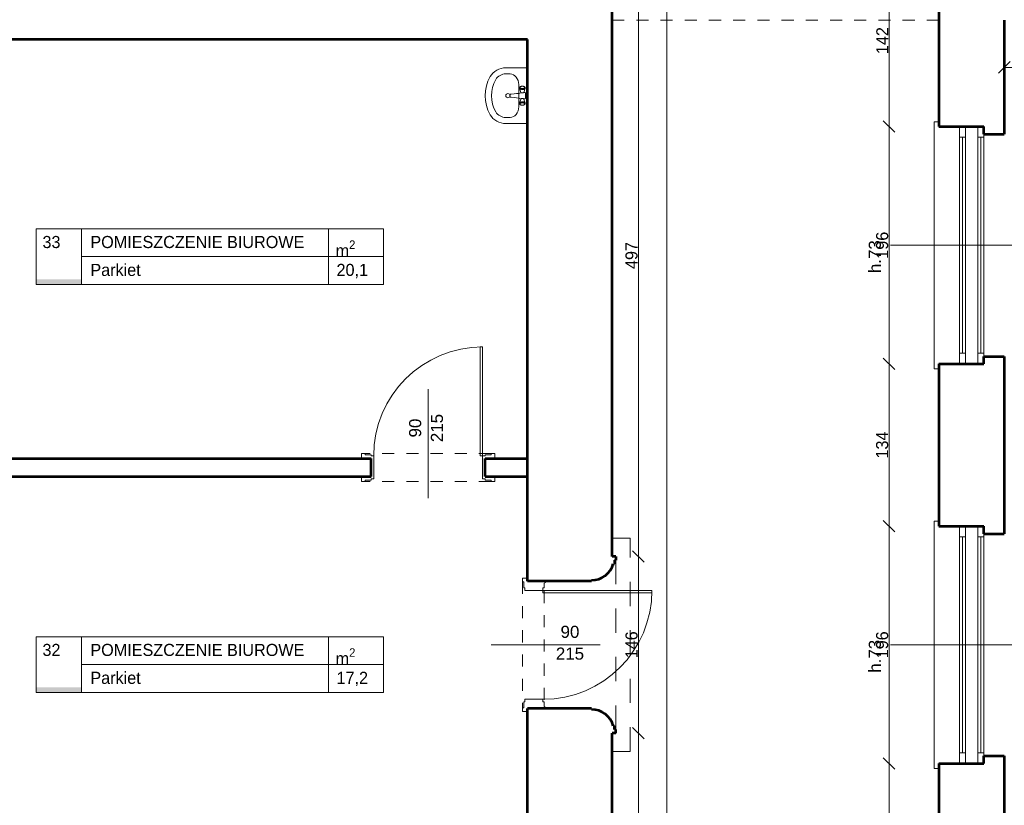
# Model space of a CAD drawing. Header units: inches. Extents: x -21887 to 84279, y -131485 to 67836.
# Tile 171 of 256: x -3914 to 4221, y 26406 to 32893. Entities that reach past the tile are written whole.
import ezdxf

# ---------------------------------------------------------------- set-up
doc = ezdxf.new("R2010")
doc.units = ezdxf.units.IN
doc.header["$MEASUREMENT"] = 0
doc.linetypes.add('Dashed', pattern=[400, 200, -200])
doc.linetypes.add('Dashed copy', pattern=[200, 100, -100])
doc.layers.get('0').update_dxf_attribs({"lineweight": 13})
doc.layers.get('Defpoints').update_dxf_attribs({"lineweight": 13})
for name, color, linetype, lineweight in [('AI_MURY', 7, 'Continuous', 53), ('Dimensioning', 7, 'Continuous', 13), ('DRZWI', 7, 'Continuous', 13), ('dzialowki', 7, 'Continuous', 53), ('Furniture & Equipment', 7, 'Continuous', 13), ('OPISY TABELKI', 7, 'Continuous', 13), ('PODCIAGI', 7, 'Continuous', 13)]:
    doc.layers.add(name, color=color, linetype=linetype, lineweight=lineweight)
doc.styles.add('GENERATED_STYLE_7', font='txt')
doc.styles.add('GENERATED_STYLE_8', font='txt')
doc.styles.add('GENERATED_STYLE_9', font='txt')
doc.styles.add('Style-Courier New', font='txt')
doc.dimstyles.new('Dimstyle_4', dxfattribs={"dimtxt": 100, "dimasz": 95, "dimexe": 0, "dimexo": 0, "dimgap": 0.09, "dimtad": 1, "dimdec": 0, "dimlfac": 0.1, "dimzin": 0, "dimdsep": 46, "dimlunit": 5, "dimtxsty": 'GENERATED_STYLE_7', "dimblk": 'ARROWHEAD_6', "dimcen": 0.09, "dimclrd": 161, "dimclre": 161, "dimclrt": 7, "dimadec": 0, "dimazin": 0, "dimtfac": 1, "dimtdec": 0, "dimtmove": 0, "dimatfit": 3, "dimfxl": 0, "dimtolj": 1, "dimtzin": 0, "dimarcsym": 0})
doc.dimstyles.new('Dimstyle_5', dxfattribs={"dimtxt": 100, "dimasz": 95, "dimexe": 0.18, "dimexo": 0, "dimgap": 0.09, "dimtad": 1, "dimtih": 1, "dimtoh": 1, "dimdec": 0, "dimlfac": 0.1, "dimzin": 0, "dimdsep": 46, "dimlunit": 5, "dimtxsty": 'GENERATED_STYLE_7', "dimblk": 'ARROWHEAD_6', "dimcen": 0.09, "dimclrd": 161, "dimclre": 161, "dimclrt": 7, "dimadec": 0, "dimazin": 0, "dimtfac": 1, "dimtdec": 0, "dimtmove": 0, "dimatfit": 3, "dimfxl": 0, "dimtolj": 1, "dimtzin": 0, "dimarcsym": 0})

# ---------------------------------------------------------------- blocks, each defined once
blk = doc.blocks.new('Basin 01_59')
at = {"layer": 'Furniture & Equipment', "color": 9, "linetype": 'Continuous'}
for p, q in [((0, 350), (0, 171.8)), ((460, 350), (0, 350)), ((156.5, 325.5), (155.1, 323.5)), ((156.5, 325.5), (155.1, 323.5)), ((158.1, 327), (156.5, 325.5)), ((158.1, 327), (156.5, 325.5)), ((162.6, 330.7), (158.1, 327)), ((162.6, 330.7), (158.1, 327)), ((159.8, 327.9), (158.1, 327)), ((159.8, 327.9), (158.1, 327)), ((161.5, 328.2), (159.8, 327.9)), ((161.5, 328.2), (159.8, 327.9)), ((163.2, 327.9), (161.5, 328.2)), ((163.2, 327.9), (161.5, 328.2)), ((164.6, 331.8), (162.6, 330.7)), ((164.6, 331.8), (162.6, 330.7)), ((164.9, 327), (163.2, 327.9)), ((164.9, 327), (163.2, 327.9)), ((166.7, 332.2), (164.6, 331.8)), ((166.7, 332.2), (164.6, 331.8)), ((166.5, 325.5), (164.9, 327)), ((166.5, 325.5), (164.9, 327)), ((167.9, 323.5), (166.5, 325.5)), ((167.9, 323.5), (166.5, 325.5)), ((168.8, 331.8), (166.7, 332.2)), ((168.8, 331.8), (166.7, 332.2)), ((170.8, 330.7), (168.8, 331.8)), ((202.4, 320), (168.8, 331.8)), ((170.8, 330.7), (168.8, 331.8)), ((202.4, 320), (168.8, 331.8)), ((172.7, 329), (170.8, 330.7)), ((172.7, 329), (170.8, 330.7)), ((174.4, 326.6), (172.7, 329)), ((174.4, 326.6), (172.7, 329)), ((175.9, 323.6), (174.4, 326.6)), ((175.9, 323.6), (174.4, 326.6)), ((205.2, 331.2), (205, 330.7)), ((205.2, 331.2), (205, 330.7)), ((205, 330.7), (205, 330.2)), ((205, 330.7), (205, 330.2)), ((205, 330.2), (205, 318.2)), ((205, 330.2), (205, 318.2)), ((205.4, 331.7), (205.2, 331.2)), ((205.4, 331.7), (205.2, 331.2)), ((205.7, 332.1), (205.4, 331.7)), ((205.7, 332.1), (205.4, 331.7)), ((206.1, 332.5), (205.7, 332.1)), ((206.1, 332.5), (205.7, 332.1)), ((206.5, 332.8), (206.1, 332.5)), ((206.5, 332.8), (206.1, 332.5)), ((207, 333), (206.5, 332.8)), ((207, 333), (206.5, 332.8)), ((207.5, 333.2), (207, 333)), ((207.5, 333.2), (207, 333)), ((208, 333.2), (207.5, 333.2)), ((208, 333.2), (207.5, 333.2)), ((252, 333.2), (208, 333.2)), ((252, 333.2), (208, 333.2)), ((252.5, 333.2), (252, 333.2)), ((252.5, 333.2), (252, 333.2)), ((253, 333), (252.5, 333.2)), ((253, 333), (252.5, 333.2)), ((253.5, 332.8), (253, 333)), ((253.5, 332.8), (253, 333)), ((253.9, 332.5), (253.5, 332.8)), ((253.9, 332.5), (253.5, 332.8)), ((254.3, 332.1), (253.9, 332.5)), ((254.3, 332.1), (253.9, 332.5)), ((254.6, 331.7), (254.3, 332.1)), ((254.6, 331.7), (254.3, 332.1)), ((254.8, 331.2), (254.6, 331.7)), ((254.8, 331.2), (254.6, 331.7)), ((255, 330.7), (254.8, 331.2)), ((255, 330.7), (254.8, 331.2)), ((255, 330.2), (255, 330.7)), ((255, 330.2), (255, 330.7)), ((255, 318.2), (255, 330.2)), ((255, 318.2), (255, 330.2)), ((257.6, 320), (291.2, 331.8)), ((257.6, 320), (291.2, 331.8)), ((285.6, 326.6), (284.1, 323.6)), ((285.6, 326.6), (284.1, 323.6)), ((287.3, 329), (285.6, 326.6)), ((287.3, 329), (285.6, 326.6)), ((289.2, 330.7), (287.3, 329)), ((289.2, 330.7), (287.3, 329)), ((291.2, 331.8), (289.2, 330.7)), ((291.2, 331.8), (289.2, 330.7)), ((293.3, 332.2), (291.2, 331.8)), ((293.3, 332.2), (291.2, 331.8)), ((293.5, 325.5), (292.1, 323.5)), ((293.5, 325.5), (292.1, 323.5)), ((295.4, 331.8), (293.3, 332.2)), ((295.4, 331.8), (293.3, 332.2)), ((295.1, 327), (293.5, 325.5)), ((295.1, 327), (293.5, 325.5)), ((296.8, 327.9), (295.1, 327)), ((296.8, 327.9), (295.1, 327)), ((297.4, 330.7), (295.4, 331.8)), ((297.4, 330.7), (295.4, 331.8)), ((298.5, 328.2), (296.8, 327.9)), ((298.5, 328.2), (296.8, 327.9)), ((297.4, 330.7), (301.9, 327)), ((297.4, 330.7), (301.9, 327)), ((300.2, 327.9), (298.5, 328.2)), ((300.2, 327.9), (298.5, 328.2)), ((301.9, 327), (300.2, 327.9)), ((301.9, 327), (300.2, 327.9)), ((303.5, 325.5), (301.9, 327)), ((303.5, 325.5), (301.9, 327)), ((304.9, 323.5), (303.5, 325.5)), ((304.9, 323.5), (303.5, 325.5)), ((460, 350), (460, 171.8)), ((138.9, 278.2), (138.9, 278.2)), ((321.1, 278.2), (138.9, 278.2)), ((151.7, 311.7), (151.5, 308.2)), ((151.7, 311.7), (151.5, 308.2)), ((151.5, 308.2), (151.7, 304.7)), ((151.5, 308.2), (151.7, 304.7)), ((152.1, 315), (151.7, 311.7)), ((152.1, 315), (151.7, 311.7)), ((151.7, 304.7), (152.1, 301.4)), ((151.7, 304.7), (152.1, 301.4)), ((152.8, 318.2), (152.1, 315)), ((152.8, 318.2), (152.1, 315)), ((152.1, 301.4), (152.8, 298.2)), ((152.1, 301.4), (152.8, 298.2)), ((153.8, 321.1), (152.8, 318.2)), ((153.8, 321.1), (152.8, 318.2)), ((152.8, 298.2), (153.8, 295.3)), ((152.8, 298.2), (153.8, 295.3)), ((155.1, 323.5), (153.8, 321.1)), ((155.1, 323.5), (153.8, 321.1)), ((153.8, 295.3), (155.1, 292.9)), ((153.8, 295.3), (155.1, 292.9)), ((155.1, 292.9), (156.5, 290.9)), ((155.1, 292.9), (156.5, 290.9)), ((156.5, 290.9), (158.1, 289.4)), ((156.5, 290.9), (158.1, 289.4)), ((158.1, 289.4), (159.8, 288.5)), ((162.6, 285.6), (158.1, 289.4)), ((158.1, 289.4), (159.8, 288.5)), ((162.6, 285.6), (158.1, 289.4)), ((159.8, 288.5), (161.5, 288.2)), ((159.8, 288.5), (161.5, 288.2)), ((161.5, 288.2), (163.2, 288.5)), ((161.5, 288.2), (163.2, 288.5)), ((162.6, 285.6), (164.6, 284.6)), ((162.6, 285.6), (164.6, 284.6)), ((163.2, 288.5), (164.9, 289.4)), ((163.2, 288.5), (164.9, 289.4)), ((164.6, 284.6), (166.7, 284.2)), ((164.6, 284.6), (166.7, 284.2)), ((164.9, 289.4), (166.5, 290.9)), ((164.9, 289.4), (166.5, 290.9)), ((166.5, 290.9), (167.9, 292.9)), ((166.5, 290.9), (167.9, 292.9)), ((166.7, 284.2), (168.8, 284.6)), ((166.7, 284.2), (168.8, 284.6)), ((169.2, 321.1), (167.9, 323.5)), ((169.2, 321.1), (167.9, 323.5)), ((167.9, 292.9), (169.2, 295.3)), ((167.9, 292.9), (169.2, 295.3)), ((202.4, 296.4), (168.8, 284.6)), ((202.4, 296.4), (168.8, 284.6)), ((168.8, 284.6), (170.8, 285.6)), ((168.8, 284.6), (170.8, 285.6)), ((170.2, 318.2), (169.2, 321.1)), ((170.2, 318.2), (169.2, 321.1)), ((169.2, 295.3), (170.2, 298.2)), ((169.2, 295.3), (170.2, 298.2)), ((170.9, 315), (170.2, 318.2)), ((170.9, 315), (170.2, 318.2)), ((170.2, 298.2), (170.9, 301.4)), ((170.2, 298.2), (170.9, 301.4)), ((170.8, 285.6), (172.7, 287.4)), ((170.8, 285.6), (172.7, 287.4)), ((171.4, 311.7), (170.9, 315)), ((171.4, 311.7), (170.9, 315)), ((170.9, 301.4), (171.4, 304.7)), ((170.9, 301.4), (171.4, 304.7)), ((171.5, 308.2), (171.4, 311.7)), ((171.5, 308.2), (171.4, 311.7)), ((171.4, 304.7), (171.5, 308.2)), ((171.4, 304.7), (171.5, 308.2)), ((172.7, 287.4), (174.4, 289.8)), ((172.7, 287.4), (174.4, 289.8)), ((174.4, 289.8), (175.9, 292.8)), ((174.4, 289.8), (175.9, 292.8)), ((177.1, 320.2), (175.9, 323.6)), ((177.1, 320.2), (175.9, 323.6)), ((175.9, 292.8), (177.1, 296.2)), ((175.9, 292.8), (177.1, 296.2)), ((178, 316.4), (177.1, 320.2)), ((178, 316.4), (177.1, 320.2)), ((177.1, 296.2), (178, 300)), ((177.1, 296.2), (178, 300)), ((178.5, 312.4), (178, 316.4)), ((178.5, 312.4), (178, 316.4)), ((178, 300), (178.5, 304)), ((178, 300), (178.5, 304)), ((178.7, 308.2), (178.5, 312.4)), ((178.7, 308.2), (178.5, 312.4)), ((178.5, 304), (178.7, 308.2)), ((178.5, 304), (178.7, 308.2)), ((203.4, 319.5), (202.4, 320)), ((203.4, 319.5), (202.4, 320)), ((202.4, 296.4), (203.4, 296.9)), ((202.4, 296.4), (203.4, 296.9)), ((204.3, 318.6), (203.4, 319.5)), ((204.3, 318.6), (203.4, 319.5)), ((203.4, 296.9), (204.3, 297.8)), ((203.4, 296.9), (204.3, 297.8)), ((205.2, 317.4), (204.3, 318.6)), ((205.2, 317.4), (204.3, 318.6)), ((204.3, 297.8), (205.2, 299)), ((204.3, 297.8), (205.2, 299)), ((206.7, 318.2), (204.6, 318.2)), ((206.7, 318.2), (204.6, 318.2)), ((207.1, 298.2), (204.6, 298.2)), ((207.1, 298.2), (204.6, 298.2)), ((205, 298.2), (205, 296.2)), ((205, 298.2), (205, 296.2)), ((205, 296.2), (205, 295.7)), ((205, 296.2), (205, 295.7)), ((205, 295.7), (205.2, 295.2)), ((205, 295.7), (205.2, 295.2)), ((205.9, 315.9), (205.2, 317.4)), ((205.9, 315.9), (205.2, 317.4)), ((205.2, 299), (205.9, 300.5)), ((205.2, 299), (205.9, 300.5)), ((205.2, 295.2), (208.1, 288.3)), ((205.2, 295.2), (208.1, 288.3)), ((206.5, 314.2), (205.9, 315.9)), ((206.5, 314.2), (205.9, 315.9)), ((205.9, 300.5), (206.5, 302.2)), ((205.9, 300.5), (206.5, 302.2)), ((207, 312.3), (206.5, 314.2)), ((207, 312.3), (206.5, 314.2)), ((206.5, 302.2), (207, 304.1)), ((206.5, 302.2), (207, 304.1)), ((207.2, 310.3), (207, 312.3)), ((207.2, 310.3), (207, 312.3)), ((207, 304.1), (207.2, 306.1)), ((207, 304.1), (207.2, 306.1)), ((207.3, 308.2), (207.2, 310.3)), ((207.3, 308.2), (207.2, 310.3)), ((207.2, 306.1), (207.3, 308.2)), ((207.2, 306.1), (207.3, 308.2)), ((208, 288.6), (210.7, 276.6)), ((208, 288.6), (210.7, 276.6)), ((210.7, 276.6), (213, 260.3)), ((210.7, 276.6), (213, 260.3)), ((213, 260.4), (215, 239.3)), ((213, 260.4), (215, 239.3)), ((247, 260.4), (245, 239.3)), ((247, 260.4), (245, 239.3)), ((249.3, 276.6), (247, 260.3)), ((249.3, 276.6), (247, 260.3)), ((252, 288.6), (249.3, 276.6)), ((252, 288.6), (249.3, 276.6)), ((254.8, 295.2), (251.9, 288.3)), ((254.8, 295.2), (251.9, 288.3)), ((252.8, 310.3), (252.7, 308.2)), ((252.8, 310.3), (252.7, 308.2)), ((252.7, 308.2), (252.8, 306.1)), ((252.7, 308.2), (252.8, 306.1)), ((253, 312.3), (252.8, 310.3)), ((253, 312.3), (252.8, 310.3)), ((252.8, 306.1), (253, 304.1)), ((252.8, 306.1), (253, 304.1)), ((253.5, 314.2), (253, 312.3)), ((253.5, 314.2), (253, 312.3)), ((253, 304.1), (253.5, 302.2)), ((253, 304.1), (253.5, 302.2)), ((255.4, 298.2), (253.2, 298.2)), ((255.4, 298.2), (253.2, 298.2)), ((255.4, 318.2), (253.5, 318.2)), ((255.4, 318.2), (253.5, 318.2)), ((254.1, 315.9), (253.5, 314.2)), ((254.1, 315.9), (253.5, 314.2)), ((253.5, 302.2), (254.1, 300.5)), ((253.5, 302.2), (254.1, 300.5)), ((254.8, 317.4), (254.1, 315.9)), ((254.8, 317.4), (254.1, 315.9)), ((254.1, 300.5), (254.8, 299)), ((254.1, 300.5), (254.8, 299)), ((255.7, 318.6), (254.8, 317.4)), ((255.7, 318.6), (254.8, 317.4)), ((254.8, 299), (255.7, 297.8)), ((254.8, 299), (255.7, 297.8)), ((254.8, 295.2), (255, 295.7)), ((254.8, 295.2), (255, 295.7)), ((255, 296.2), (255, 298.2)), ((255, 296.2), (255, 298.2)), ((255, 295.7), (255, 296.2)), ((255, 295.7), (255, 296.2)), ((256.6, 319.5), (255.7, 318.6)), ((256.6, 319.5), (255.7, 318.6)), ((255.7, 297.8), (256.6, 296.9)), ((255.7, 297.8), (256.6, 296.9)), ((257.6, 320), (256.6, 319.5)), ((257.6, 320), (256.6, 319.5)), ((256.6, 296.9), (257.6, 296.4)), ((256.6, 296.9), (257.6, 296.4)), ((257.6, 296.4), (291.2, 284.6)), ((257.6, 296.4), (291.2, 284.6)), ((281.5, 312.4), (281.3, 308.2)), ((281.5, 312.4), (281.3, 308.2)), ((281.3, 308.2), (281.5, 304)), ((281.3, 308.2), (281.5, 304)), ((282, 316.4), (281.5, 312.4)), ((282, 316.4), (281.5, 312.4)), ((281.5, 304), (282, 300)), ((281.5, 304), (282, 300)), ((282.9, 320.2), (282, 316.4)), ((282.9, 320.2), (282, 316.4)), ((282, 300), (282.9, 296.2)), ((282, 300), (282.9, 296.2)), ((284.1, 323.6), (282.9, 320.2)), ((284.1, 323.6), (282.9, 320.2)), ((282.9, 296.2), (284.1, 292.8)), ((282.9, 296.2), (284.1, 292.8)), ((284.1, 292.8), (285.6, 289.8)), ((284.1, 292.8), (285.6, 289.8)), ((285.6, 289.8), (287.3, 287.4)), ((285.6, 289.8), (287.3, 287.4)), ((287.3, 287.4), (289.2, 285.6)), ((287.3, 287.4), (289.2, 285.6)), ((288.6, 311.7), (288.5, 308.2)), ((288.6, 311.7), (288.5, 308.2)), ((288.5, 308.2), (288.6, 304.7)), ((288.5, 308.2), (288.6, 304.7)), ((289.1, 315), (288.6, 311.7)), ((289.1, 315), (288.6, 311.7)), ((288.6, 304.7), (289.1, 301.4)), ((288.6, 304.7), (289.1, 301.4)), ((289.8, 318.2), (289.1, 315)), ((289.8, 318.2), (289.1, 315)), ((289.1, 301.4), (289.8, 298.2)), ((289.1, 301.4), (289.8, 298.2)), ((289.2, 285.6), (291.2, 284.6)), ((289.2, 285.6), (291.2, 284.6)), ((290.8, 321.1), (289.8, 318.2)), ((290.8, 321.1), (289.8, 318.2)), ((289.8, 298.2), (290.8, 295.3)), ((289.8, 298.2), (290.8, 295.3)), ((292.1, 323.5), (290.8, 321.1)), ((292.1, 323.5), (290.8, 321.1)), ((290.8, 295.3), (292.1, 292.9)), ((290.8, 295.3), (292.1, 292.9)), ((291.2, 284.6), (293.3, 284.2)), ((291.2, 284.6), (293.3, 284.2)), ((292.1, 292.9), (293.5, 290.9)), ((292.1, 292.9), (293.5, 290.9)), ((293.3, 284.2), (295.4, 284.6)), ((293.3, 284.2), (295.4, 284.6)), ((293.5, 290.9), (295.1, 289.4)), ((293.5, 290.9), (295.1, 289.4)), ((295.1, 289.4), (296.8, 288.5)), ((295.1, 289.4), (296.8, 288.5)), ((295.4, 284.6), (297.4, 285.6)), ((295.4, 284.6), (297.4, 285.6)), ((296.8, 288.5), (298.5, 288.2)), ((296.8, 288.5), (298.5, 288.2)), ((297.4, 285.6), (301.9, 289.4)), ((297.4, 285.6), (301.9, 289.4)), ((298.5, 288.2), (300.2, 288.5)), ((298.5, 288.2), (300.2, 288.5)), ((300.2, 288.5), (301.9, 289.4)), ((300.2, 288.5), (301.9, 289.4)), ((301.9, 289.4), (303.5, 290.9)), ((301.9, 289.4), (303.5, 290.9)), ((303.5, 290.9), (304.9, 292.9)), ((303.5, 290.9), (304.9, 292.9)), ((306.2, 321.1), (304.9, 323.5)), ((306.2, 321.1), (304.9, 323.5)), ((304.9, 292.9), (306.2, 295.3)), ((304.9, 292.9), (306.2, 295.3)), ((307.2, 318.2), (306.2, 321.1)), ((307.2, 318.2), (306.2, 321.1)), ((306.2, 295.3), (307.2, 298.2)), ((306.2, 295.3), (307.2, 298.2)), ((307.9, 315), (307.2, 318.2)), ((307.9, 315), (307.2, 318.2)), ((307.2, 298.2), (307.9, 301.4)), ((307.2, 298.2), (307.9, 301.4)), ((308.3, 311.7), (307.9, 315)), ((308.3, 311.7), (307.9, 315)), ((307.9, 301.4), (308.3, 304.7)), ((307.9, 301.4), (308.3, 304.7)), ((308.5, 308.2), (308.3, 311.7)), ((308.5, 308.2), (308.3, 311.7)), ((308.3, 304.7), (308.5, 308.2)), ((308.3, 304.7), (308.5, 308.2)), ((50, 207.5), (50, 171.8)), ((215, 239.3), (216.8, 216.1)), ((215, 239.3), (216.8, 216.1)), ((217, 214), (216.8, 216.1)), ((217, 214), (216.8, 216.1)), ((217, 213.9), (217, 214)), ((217, 213.9), (217, 214)), ((217.6, 211.9), (217, 213.9)), ((217.6, 211.9), (217, 213.9)), ((218.6, 210.1), (217.6, 211.9)), ((218.6, 210.1), (217.6, 211.9)), ((220, 208.3), (218.6, 210.1)), ((220, 208.3), (218.6, 210.1)), ((221.6, 206.9), (220, 208.3)), ((221.6, 206.9), (220, 208.3)), ((223.5, 205.7), (221.6, 206.9)), ((223.5, 205.7), (221.6, 206.9)), ((225.6, 204.9), (223.5, 205.7)), ((225.6, 204.9), (223.5, 205.7)), ((225, 204.9), (223.9, 205.6)), ((226.6, 204.2), (225, 204.9)), ((227.7, 204.3), (225.6, 204.9)), ((227.7, 204.3), (225.6, 204.9)), ((228.3, 203.8), (226.6, 204.2)), ((230, 204.2), (227.7, 204.3)), ((230, 204.2), (227.7, 204.3)), ((230, 203.7), (228.3, 203.8)), ((232.3, 204.3), (230, 204.2)), ((232.3, 204.3), (230, 204.2)), ((231.7, 203.8), (230, 203.7)), ((233.4, 204.2), (231.7, 203.8)), ((234.4, 204.9), (232.3, 204.3)), ((234.4, 204.9), (232.3, 204.3)), ((235, 204.9), (233.4, 204.2)), ((236.5, 205.7), (234.4, 204.9)), ((236.5, 205.7), (234.4, 204.9)), ((236.1, 205.6), (235, 204.9)), ((238.4, 206.9), (236.5, 205.7)), ((238.4, 206.9), (236.5, 205.7)), ((240, 208.3), (238.4, 206.9)), ((240, 208.3), (238.4, 206.9)), ((241.4, 210.1), (240, 208.3)), ((241.4, 210.1), (240, 208.3)), ((242.4, 211.9), (241.4, 210.1)), ((242.4, 211.9), (241.4, 210.1)), ((243, 213.9), (242.4, 211.9)), ((243, 213.9), (242.4, 211.9)), ((243.2, 216.1), (243, 214)), ((243.2, 216.1), (243, 214)), ((243, 213.9), (243, 214)), ((243, 213.9), (243, 214)), ((245, 239.3), (243.2, 216.1)), ((245, 239.3), (243.2, 216.1)), ((410, 207.5), (410, 171.8))]:
    blk.add_line(p, q, dxfattribs=at)
at = {"layer": 'Furniture & Equipment', "color": 9, "linetype": 'Continuous', "flags": 128}
for points in [[(138.9, 278.2), (121.6, 276.9), (104.9, 272.8), (89.5, 266.3), (76, 257.5), (65, 246.8), (56.8, 234.5), (51.7, 221.3), (50, 207.5)], [(410, 207.5), (408.3, 221.3), (403.2, 234.5), (395, 246.8), (384, 257.5), (370.5, 266.3), (355.1, 272.8), (338.4, 276.9), (321.1, 278.2)], [(0, 171.8), (1.2, 152.1), (5, 132.7), (11.1, 114.1), (19.5, 96.5), (30.1, 80.2), (42.7, 65.6), (56.9, 52.9), (72.7, 42.3)], [(50, 171.8), (50.8, 159.2), (53.2, 146.8), (57.1, 134.9), (62.5, 123.6), (69.3, 113.2), (77.3, 103.8), (86.4, 95.7), (96.5, 89)], [(363.5, 89), (373.6, 95.7), (382.7, 103.8), (390.7, 113.2), (397.5, 123.6), (402.9, 134.9), (406.8, 146.8), (409.2, 159.2), (410, 171.8)], [(387.3, 42.3), (403.1, 52.9), (417.3, 65.6), (429.9, 80.2), (440.5, 96.5), (448.9, 114.1), (455, 132.7), (458.8, 152.1), (460, 171.8)], [(96.5, 89), (128, 73.4), (161.1, 62.2), (195.3, 55.3), (230, 53), (264.7, 55.3), (298.9, 62.2), (332, 73.4), (363.5, 89)], [(72.7, 42.3), (109.8, 24), (148.8, 10.8), (189.1, 2.7), (230, 0), (270.9, 2.7), (311.2, 10.8), (350.2, 24), (387.3, 42.3)]]:
    blk.add_lwpolyline(points, dxfattribs=at)
at = {"layer": 'Furniture & Equipment', "color": 9, "linetype": 'Continuous'}
blk.add_circle((230, 188.9), 17.5, dxfattribs=at)
blk = doc.blocks.new('ARROWHEAD_6')
at = {"color": 0, "linetype": 'Continuous'}
for p, q in [((0, 0), (-1, 0)), ((-0.5, -0.5), (0.5, 0.5))]:
    blk.add_line(p, q, dxfattribs=at)
blk = doc.blocks.new('*U207')
at = {"layer": 'Defpoints', "color": 0, "linetype": 'Continuous'}
for p in [(724.7, 55030.7), (1431.3, 55030.7), (853.3, -36559.3)]:
    blk.add_point(p, dxfattribs=at)
at = {"layer": 'Dimensioning', "color": 161, "linetype": 'Continuous', "lineweight": -2}
for p, q in [((1431.1, 55030.7), (1431.3, 55030.7)), ((1431.3, -36464.3), (1431.3, 54935.7)), ((1431.1, -36559.3), (1431.3, -36559.3))]:
    blk.add_line(p, q, dxfattribs=at)
at = {"layer": 'Dimensioning', "color": 161, "linetype": 'Continuous', "lineweight": -2, "xscale": 95, "yscale": 95, "zscale": 95}
for p, rotation in [((1431.3, 55030.7), 90), ((1431.3, -36559.3), 270)]:
    blk.add_blockref('ARROWHEAD_6', p, dxfattribs=dict(at, rotation=rotation))
at = {"layer": 'Dimensioning', "color": 7, "linetype": 'Continuous', "insert": (1375, 9235.7), "char_height": 100, "attachment_point": 5, "rotation": 90, "style": 'GENERATED_STYLE_7'}
blk.add_mtext('9159', dxfattribs=at)
blk = doc.blocks.new('*D1941')
at = {"layer": 'Defpoints'}
for p in [(724.7, 55030.7), (1431.3, 55030.7), (1431.3, 9235.7), (853.3, -36559.3)]:
    blk.add_point(p, dxfattribs=at)
at = {"layer": 'Dimensioning', "color": 161, "linetype": 'Continuous'}
blk.add_blockref('*U207', (0, 0), dxfattribs=at)
blk = doc.blocks.new('*U1113')
at = {"layer": 'Defpoints', "color": 0, "linetype": 'Continuous'}
for p in [(4220.5, 32499.5), (5825.5, 32499.5), (5825.5, 32499.5)]:
    blk.add_point(p, dxfattribs=at)
at = {"layer": 'Dimensioning', "color": 161, "linetype": 'Continuous', "lineweight": -2}
for p, q in [((4220.5, 32499.5), (4220.5, 32499.6)), ((4315.5, 32499.5), (5730.5, 32499.5)), ((5825.5, 32499.5), (5825.5, 32499.6))]:
    blk.add_line(p, q, dxfattribs=at)
at = {"layer": 'Dimensioning', "color": 161, "linetype": 'Continuous', "lineweight": -2, "xscale": 95, "yscale": 95, "zscale": 95, "rotation": 180}
blk.add_blockref('ARROWHEAD_6', (4220.5, 32499.5), dxfattribs=at)
at = {"layer": 'Dimensioning', "color": 161, "linetype": 'Continuous', "lineweight": -2, "xscale": 95, "yscale": 95, "zscale": 95}
blk.add_blockref('ARROWHEAD_6', (5825.5, 32499.5), dxfattribs=at)
at = {"layer": 'Dimensioning', "color": 7, "linetype": 'Continuous', "insert": (5023, 32555.7), "char_height": 100, "attachment_point": 5, "style": 'GENERATED_STYLE_7'}
blk.add_mtext('160', dxfattribs=at)
blk = doc.blocks.new('*D2079')
at = {"layer": 'Defpoints'}
for p in [(4220.5, 32499.5), (5023, 32499.5), (5825.5, 32499.5), (5825.5, 32499.5)]:
    blk.add_point(p, dxfattribs=at)
at = {"layer": 'Dimensioning', "color": 161, "linetype": 'Continuous'}
blk.add_blockref('*U1113', (0, 0), dxfattribs=at)
blk = doc.blocks.new('*U488')
at = {"layer": 'Defpoints', "color": 0, "linetype": 'Continuous'}
for p in [(980.5, 27000.7), (1197.4, 27000.7), (980.5, 25160.7)]:
    blk.add_point(p, dxfattribs=at)
at = {"layer": 'Dimensioning', "color": 161, "linetype": 'Continuous', "lineweight": -2}
for p, q in [((1197.2, 27000.7), (1197.4, 27000.7)), ((1197.4, 25255.7), (1197.4, 26905.7)), ((1197.2, 25160.7), (1197.4, 25160.7))]:
    blk.add_line(p, q, dxfattribs=at)
at = {"layer": 'Dimensioning', "color": 161, "linetype": 'Continuous', "lineweight": -2, "xscale": 95, "yscale": 95, "zscale": 95}
for p, rotation in [((1197.4, 27000.7), 90), ((1197.4, 25160.7), 270)]:
    blk.add_blockref('ARROWHEAD_6', p, dxfattribs=dict(at, rotation=rotation))
at = {"layer": 'Dimensioning', "color": 7, "linetype": 'Continuous', "insert": (1141.1, 26080.7), "char_height": 100, "attachment_point": 5, "rotation": 90, "style": 'GENERATED_STYLE_7'}
blk.add_mtext('184', dxfattribs=at)
blk = doc.blocks.new('*D2712')
at = {"layer": 'Defpoints'}
for p in [(980.5, 27000.7), (1197.4, 27000.7), (1197.4, 26080.7), (980.5, 25160.7)]:
    blk.add_point(p, dxfattribs=at)
at = {"layer": 'Dimensioning', "color": 161, "linetype": 'Continuous'}
blk.add_blockref('*U488', (0, 0), dxfattribs=at)
blk = doc.blocks.new('*U489')
at = {"layer": 'Defpoints', "color": 0, "linetype": 'Continuous'}
for p in [(980.5, 28460.7), (1197.4, 28460.7), (980.5, 27000.7)]:
    blk.add_point(p, dxfattribs=at)
at = {"layer": 'Dimensioning', "color": 161, "linetype": 'Continuous', "lineweight": -2}
for p, q in [((1197.2, 28460.7), (1197.4, 28460.7)), ((1197.4, 27095.7), (1197.4, 28365.7)), ((1197.2, 27000.7), (1197.4, 27000.7))]:
    blk.add_line(p, q, dxfattribs=at)
at = {"layer": 'Dimensioning', "color": 161, "linetype": 'Continuous', "lineweight": -2, "xscale": 95, "yscale": 95, "zscale": 95}
for p, rotation in [((1197.4, 28460.7), 90), ((1197.4, 27000.7), 270)]:
    blk.add_blockref('ARROWHEAD_6', p, dxfattribs=dict(at, rotation=rotation))
at = {"layer": 'Dimensioning', "color": 7, "linetype": 'Continuous', "insert": (1141.1, 27730.7), "char_height": 100, "attachment_point": 5, "rotation": 90, "style": 'GENERATED_STYLE_7'}
blk.add_mtext('146', dxfattribs=at)
blk = doc.blocks.new('*D2713')
at = {"layer": 'Defpoints'}
for p in [(980.5, 28460.7), (1197.4, 28460.7), (1197.4, 27730.7), (980.5, 27000.7)]:
    blk.add_point(p, dxfattribs=at)
at = {"layer": 'Dimensioning', "color": 161, "linetype": 'Continuous'}
blk.add_blockref('*U489', (0, 0), dxfattribs=at)
blk = doc.blocks.new('*U490')
at = {"layer": 'Defpoints', "color": 0, "linetype": 'Continuous'}
for p in [(980.5, 33430.7), (1197.4, 33430.7), (980.5, 28460.7)]:
    blk.add_point(p, dxfattribs=at)
at = {"layer": 'Dimensioning', "color": 161, "linetype": 'Continuous', "lineweight": -2}
for p, q in [((1197.2, 33430.7), (1197.4, 33430.7)), ((1197.4, 28555.7), (1197.4, 33335.7)), ((1197.2, 28460.7), (1197.4, 28460.7))]:
    blk.add_line(p, q, dxfattribs=at)
at = {"layer": 'Dimensioning', "color": 161, "linetype": 'Continuous', "lineweight": -2, "xscale": 95, "yscale": 95, "zscale": 95}
for p, rotation in [((1197.4, 33430.7), 90), ((1197.4, 28460.7), 270)]:
    blk.add_blockref('ARROWHEAD_6', p, dxfattribs=dict(at, rotation=rotation))
at = {"layer": 'Dimensioning', "color": 7, "linetype": 'Continuous', "insert": (1141.1, 30945.7), "char_height": 100, "attachment_point": 5, "rotation": 90, "style": 'GENERATED_STYLE_7'}
blk.add_mtext('497', dxfattribs=at)
blk = doc.blocks.new('*D2714')
at = {"layer": 'Defpoints'}
for p in [(980.5, 33430.7), (1197.4, 33430.7), (1197.4, 30945.7), (980.5, 28460.7)]:
    blk.add_point(p, dxfattribs=at)
at = {"layer": 'Dimensioning', "color": 161, "linetype": 'Continuous'}
blk.add_blockref('*U490', (0, 0), dxfattribs=at)
blk = doc.blocks.new('*U961')
at = {"layer": 'Defpoints', "color": 0, "linetype": 'Continuous'}
for p in [(3267.9, 26750.7), (3680.5, 26750.7), (3680.5, 25410.7)]:
    blk.add_point(p, dxfattribs=at)
at = {"layer": 'Dimensioning', "color": 161, "linetype": 'Continuous', "lineweight": -2}
for p, q in [((3268.1, 26750.7), (3267.9, 26750.7)), ((3267.9, 25505.7), (3267.9, 26655.7)), ((3268.1, 25410.7), (3267.9, 25410.7))]:
    blk.add_line(p, q, dxfattribs=at)
at = {"layer": 'Dimensioning', "color": 161, "linetype": 'Continuous', "lineweight": -2, "xscale": 95, "yscale": 95, "zscale": 95}
for p, rotation in [((3267.9, 26750.7), 90), ((3267.9, 25410.7), 270)]:
    blk.add_blockref('ARROWHEAD_6', p, dxfattribs=dict(at, rotation=rotation))
at = {"layer": 'Dimensioning', "color": 7, "linetype": 'Continuous', "insert": (3211.6, 26080.7), "char_height": 100, "attachment_point": 5, "rotation": 90, "style": 'GENERATED_STYLE_7'}
blk.add_mtext('134', dxfattribs=at)
blk = doc.blocks.new('*D3520')
at = {"layer": 'Defpoints'}
for p in [(3267.9, 26750.7), (3680.5, 26750.7), (3267.9, 26080.7), (3680.5, 25410.7)]:
    blk.add_point(p, dxfattribs=at)
at = {"layer": 'Dimensioning', "color": 161, "linetype": 'Continuous'}
blk.add_blockref('*U961', (0, 0), dxfattribs=at)
blk = doc.blocks.new('*U962')
at = {"layer": 'Defpoints', "color": 0, "linetype": 'Continuous'}
for p in [(3267.9, 28710.7), (3680.5, 28710.7), (3680.5, 26750.7)]:
    blk.add_point(p, dxfattribs=at)
at = {"layer": 'Dimensioning', "color": 161, "linetype": 'Continuous', "lineweight": -2}
for p, q in [((3268.1, 28710.7), (3267.9, 28710.7)), ((3267.9, 26845.7), (3267.9, 28615.7)), ((3268.1, 26750.7), (3267.9, 26750.7))]:
    blk.add_line(p, q, dxfattribs=at)
at = {"layer": 'Dimensioning', "color": 161, "linetype": 'Continuous', "lineweight": -2, "xscale": 95, "yscale": 95, "zscale": 95}
for p, rotation in [((3267.9, 28710.7), 90), ((3267.9, 26750.7), 270)]:
    blk.add_blockref('ARROWHEAD_6', p, dxfattribs=dict(at, rotation=rotation))
at = {"layer": 'Dimensioning', "color": 7, "linetype": 'Continuous', "insert": (3211.6, 27730.7), "char_height": 100, "attachment_point": 5, "rotation": 90, "style": 'GENERATED_STYLE_7'}
blk.add_mtext('196', dxfattribs=at)
blk = doc.blocks.new('*D3521')
at = {"layer": 'Defpoints'}
for p in [(3267.9, 28710.7), (3680.5, 28710.7), (3267.9, 27730.7), (3680.5, 26750.7)]:
    blk.add_point(p, dxfattribs=at)
at = {"layer": 'Dimensioning', "color": 161, "linetype": 'Continuous'}
blk.add_blockref('*U962', (0, 0), dxfattribs=at)
blk = doc.blocks.new('*U963')
at = {"layer": 'Defpoints', "color": 0, "linetype": 'Continuous'}
for p in [(3267.9, 30050.7), (3680.5, 30050.7), (3680.5, 28710.7)]:
    blk.add_point(p, dxfattribs=at)
at = {"layer": 'Dimensioning', "color": 161, "linetype": 'Continuous', "lineweight": -2}
for p, q in [((3268.1, 30050.7), (3267.9, 30050.7)), ((3267.9, 28805.7), (3267.9, 29955.7)), ((3268.1, 28710.7), (3267.9, 28710.7))]:
    blk.add_line(p, q, dxfattribs=at)
at = {"layer": 'Dimensioning', "color": 161, "linetype": 'Continuous', "lineweight": -2, "xscale": 95, "yscale": 95, "zscale": 95}
for p, rotation in [((3267.9, 30050.7), 90), ((3267.9, 28710.7), 270)]:
    blk.add_blockref('ARROWHEAD_6', p, dxfattribs=dict(at, rotation=rotation))
at = {"layer": 'Dimensioning', "color": 7, "linetype": 'Continuous', "insert": (3211.6, 29380.7), "char_height": 100, "attachment_point": 5, "rotation": 90, "style": 'GENERATED_STYLE_7'}
blk.add_mtext('134', dxfattribs=at)
blk = doc.blocks.new('*D3522')
at = {"layer": 'Defpoints'}
for p in [(3267.9, 30050.7), (3680.5, 30050.7), (3267.9, 29380.7), (3680.5, 28710.7)]:
    blk.add_point(p, dxfattribs=at)
at = {"layer": 'Dimensioning', "color": 161, "linetype": 'Continuous'}
blk.add_blockref('*U963', (0, 0), dxfattribs=at)
blk = doc.blocks.new('*U964')
at = {"layer": 'Defpoints', "color": 0, "linetype": 'Continuous'}
for p in [(3267.9, 32010.7), (3680.5, 32010.7), (3680.5, 30050.7)]:
    blk.add_point(p, dxfattribs=at)
at = {"layer": 'Dimensioning', "color": 161, "linetype": 'Continuous', "lineweight": -2}
for p, q in [((3268.1, 32010.7), (3267.9, 32010.7)), ((3267.9, 30145.7), (3267.9, 31915.7)), ((3268.1, 30050.7), (3267.9, 30050.7))]:
    blk.add_line(p, q, dxfattribs=at)
at = {"layer": 'Dimensioning', "color": 161, "linetype": 'Continuous', "lineweight": -2, "xscale": 95, "yscale": 95, "zscale": 95}
for p, rotation in [((3267.9, 32010.7), 90), ((3267.9, 30050.7), 270)]:
    blk.add_blockref('ARROWHEAD_6', p, dxfattribs=dict(at, rotation=rotation))
at = {"layer": 'Dimensioning', "color": 7, "linetype": 'Continuous', "insert": (3211.6, 31030.7), "char_height": 100, "attachment_point": 5, "rotation": 90, "style": 'GENERATED_STYLE_7'}
blk.add_mtext('196', dxfattribs=at)
blk = doc.blocks.new('*D3523')
at = {"layer": 'Defpoints'}
for p in [(3267.9, 32010.7), (3680.5, 32010.7), (3267.9, 31030.7), (3680.5, 30050.7)]:
    blk.add_point(p, dxfattribs=at)
at = {"layer": 'Dimensioning', "color": 161, "linetype": 'Continuous'}
blk.add_blockref('*U964', (0, 0), dxfattribs=at)
blk = doc.blocks.new('*U965')
at = {"layer": 'Defpoints', "color": 0, "linetype": 'Continuous'}
for p in [(3267.9, 33430.7), (3680.5, 33430.7), (3680.5, 32010.7)]:
    blk.add_point(p, dxfattribs=at)
at = {"layer": 'Dimensioning', "color": 161, "linetype": 'Continuous', "lineweight": -2}
for p, q in [((3268.1, 33430.7), (3267.9, 33430.7)), ((3267.9, 32105.7), (3267.9, 33335.7)), ((3268.1, 32010.7), (3267.9, 32010.7))]:
    blk.add_line(p, q, dxfattribs=at)
at = {"layer": 'Dimensioning', "color": 161, "linetype": 'Continuous', "lineweight": -2, "xscale": 95, "yscale": 95, "zscale": 95}
for p, rotation in [((3267.9, 33430.7), 90), ((3267.9, 32010.7), 270)]:
    blk.add_blockref('ARROWHEAD_6', p, dxfattribs=dict(at, rotation=rotation))
at = {"layer": 'Dimensioning', "color": 7, "linetype": 'Continuous', "insert": (3212.9, 32720.7), "char_height": 100, "attachment_point": 5, "rotation": 90, "style": 'GENERATED_STYLE_7'}
blk.add_mtext('142', dxfattribs=at)
blk = doc.blocks.new('*D3524')
at = {"layer": 'Defpoints'}
for p in [(3267.9, 33430.7), (3680.5, 33430.7), (3267.9, 32720.7), (3680.5, 32010.7)]:
    blk.add_point(p, dxfattribs=at)
at = {"layer": 'Dimensioning', "color": 161, "linetype": 'Continuous'}
blk.add_blockref('*U965', (0, 0), dxfattribs=at)

msp = doc.modelspace()

# ---------------------------------------------------------------- hatches: boundary and pattern name
at = {"layer": 'OPISY TABELKI', "extrusion": (0, 0, -1)}
for points in [[(3402.1, 30706.1), (3402.1, 30748.3), (3778.6, 30748.3), (3778.6, 30706.1)], [(3402.1, 27337.4), (3402.1, 27379.6), (3778.6, 27379.6), (3778.6, 27337.4)]]:
    msp.add_hatch(color=7, dxfattribs=at).paths.add_polyline_path(points, flags=16)

# ---------------------------------------------------------------- linework, layer by layer
at = {"layer": 'AI_MURY', "color": 7, "linetype": 'Continuous'}
for p, q in [((980.5, 28460.7), (980.5, 33430.7)), ((3680.5, 33430.7), (3680.5, 32010.7)), ((4220.5, 32890.7), (4220.5, 31948.2)), ((280.5, 32730.7), (-5519.5, 32730.7)), ((280.5, 28255.7), (280.5, 32730.7)), ((3680.5, 32010.7), (4050.5, 32010.7)), ((4050.5, 31948.2), (4050.5, 32010.7)), ((4050.5, 31948.2), (4220.5, 31948.2)), ((4050.5, 30113.2), (4220.5, 30113.2)), ((4050.5, 30050.7), (4050.5, 30113.2)), ((4220.5, 30113.2), (4220.5, 28648.2)), ((3680.5, 30050.7), (3680.5, 28710.7)), ((3680.5, 30050.7), (4050.5, 30050.7)), ((3680.5, 28710.7), (4050.5, 28710.7)), ((4050.5, 28648.2), (4050.5, 28710.7)), ((4050.5, 28648.2), (4220.5, 28648.2)), ((1010.5, 28460.7), (980.5, 28460.7)), ((990.5, 28400.7), (1000.5, 28400.7)), ((1000.5, 28430.7), (1000.5, 28400.7)), ((1000.5, 28430.7), (1010.5, 28430.7)), ((1010.5, 28460.7), (1010.5, 28430.7)), ((810.5, 28255.7), (280.5, 28255.7)), ((810.5, 28255.7), (810.5, 28265.7)), ((280.5, 24955.7), (280.5, 27205.7)), ((810.5, 27205.7), (280.5, 27205.7)), ((810.5, 27205.7), (810.5, 27195.7)), ((990.5, 27060.7), (1000.5, 27060.7)), ((1000.5, 27030.7), (1000.5, 27060.7)), ((1000.5, 27030.7), (1010.5, 27030.7)), ((1010.5, 27000.7), (1010.5, 27030.7)), ((980.5, 25160.7), (980.5, 27000.7)), ((1010.5, 27000.7), (980.5, 27000.7)), ((4050.5, 26813.2), (4220.5, 26813.2)), ((4050.5, 26750.7), (4050.5, 26813.2)), ((4220.5, 26813.2), (4220.5, 25348.2)), ((3680.5, 26750.7), (4050.5, 26750.7)), ((3680.5, 26750.7), (3680.5, 25410.7))]:
    msp.add_line(p, q, dxfattribs=at)
for centre, start, end in [((815.9, 28445.7), 268.27392, 345.55996), ((815.9, 27015.8), 14.44004, 91.72608)]:
    msp.add_arc(centre, 180, start, end, dxfattribs=at)
at = {"layer": 'DRZWI', "color": 251, "linetype": 'Continuous'}
for p, q in [((3640.5, 30010.7), (3640.5, 32050.7)), ((3680.5, 32050.7), (3640.5, 32050.7)), ((3680.5, 30010.7), (3640.5, 30010.7)), ((3640.5, 26710.7), (3640.5, 28750.7)), ((3680.5, 28750.7), (3640.5, 28750.7)), ((3680.5, 26710.7), (3640.5, 26710.7))]:
    msp.add_line(p, q, dxfattribs=at)
at = {"layer": 'DRZWI', "color": 220, "linetype": 'Continuous'}
for p, q in [((3850.5, 31923.2), (3850.5, 32010.7)), ((3900.5, 31923.2), (3900.5, 32010.7)), ((4000.5, 31923.2), (4000.5, 32010.7)), ((3850.5, 31923.2), (3900.5, 31923.2)), ((3850.5, 30138.2), (3850.5, 31923.2)), ((3875.5, 30138.2), (3875.5, 31923.2)), ((3900.5, 30138.2), (3900.5, 31923.2)), ((4000.5, 31923.2), (4050.5, 31923.2)), ((4000.5, 30138.2), (4000.5, 31923.2)), ((4025.5, 30138.2), (4025.5, 31923.2)), ((4050.5, 31923.2), (4050.5, 31948.2)), ((4050.5, 30138.2), (4050.5, 31923.2)), ((5130.9, 31030.7), (3280.1, 31030.7)), ((3850.5, 30138.2), (3850.5, 30050.7)), ((3850.5, 30138.2), (3900.5, 30138.2)), ((3900.5, 30138.2), (3900.5, 30050.7)), ((4000.5, 30138.2), (4000.5, 30050.7)), ((4000.5, 30138.2), (4050.5, 30138.2)), ((4050.5, 30138.2), (4050.5, 30113.2)), ((3850.5, 28623.2), (3850.5, 28710.7)), ((3900.5, 28623.2), (3900.5, 28710.7)), ((4000.5, 28623.2), (4000.5, 28710.7)), ((4050.5, 28623.2), (4050.5, 28648.2)), ((3850.5, 28623.2), (3900.5, 28623.2)), ((3850.5, 26838.2), (3850.5, 28623.2)), ((3875.5, 26838.2), (3875.5, 28623.2)), ((3900.5, 26838.2), (3900.5, 28623.2)), ((4000.5, 28623.2), (4050.5, 28623.2)), ((4000.5, 26838.2), (4000.5, 28623.2)), ((4025.5, 26838.2), (4025.5, 28623.2)), ((4050.5, 26838.2), (4050.5, 28623.2)), ((5130.9, 27730.7), (3280.1, 27730.7)), ((3850.5, 26838.2), (3850.5, 26750.7)), ((3850.5, 26838.2), (3900.5, 26838.2)), ((3900.5, 26838.2), (3900.5, 26750.7)), ((4000.5, 26838.2), (4000.5, 26750.7)), ((4000.5, 26838.2), (4050.5, 26838.2)), ((4050.5, 26838.2), (4050.5, 26813.2))]:
    msp.add_line(p, q, dxfattribs=at)
at = {"layer": 'DRZWI', "color": 49, "linetype": 'Dashed'}
for p, q in [((980.5, 28610.7), (1130.5, 28610.7)), ((1130.5, 26850.7), (1130.5, 28610.7)), ((980.5, 26850.7), (1130.5, 26850.7))]:
    msp.add_line(p, q, dxfattribs=at)
at = {"layer": 'DRZWI', "color": 7, "linetype": 'Dashed'}
msp.add_line((1010.5, 27030.7), (1010.5, 28430.7), dxfattribs=at)
at = {"layer": 'DRZWI', "color": 5, "linetype": 'Continuous'}
for p, q in [((240.5, 28280.7), (280.5, 28280.7)), ((240.5, 28250.7), (240.5, 28280.7)), ((240.5, 28250.7), (250.5, 28250.7)), ((250.5, 28200.7), (250.5, 28250.7)), ((419, 28200.7), (419, 28240.7)), ((250.5, 28200.7), (260.5, 28200.7)), ((260.5, 28200.7), (260.5, 28180.7)), ((409, 28180.7), (260.5, 28180.7)), ((409, 28200.7), (409, 28180.7)), ((419, 28200.7), (409, 28200.7)), ((409, 28160.7), (409, 28180.7)), ((1309, 28180.7), (409, 28180.7)), ((1309, 28160.7), (409, 28160.7)), ((1309, 28160.7), (1309, 28180.7)), ((882.3, 27730.7), (-17.7, 27730.7)), ((250.5, 27260.7), (260.5, 27260.7)), ((250.5, 27260.7), (250.5, 27210.7)), ((409, 27280.7), (260.5, 27280.7)), ((260.5, 27260.7), (260.5, 27280.7)), ((409, 27260.7), (409, 27280.7)), ((419, 27260.7), (409, 27260.7)), ((419, 27260.7), (419, 27220.7)), ((240.5, 27210.7), (250.5, 27210.7)), ((240.5, 27210.7), (240.5, 27180.7)), ((240.5, 27180.7), (280.5, 27180.7))]:
    msp.add_line(p, q, dxfattribs=at)
at = {"layer": 'DRZWI', "color": 5, "linetype": 'Dashed copy'}
for p, q in [((240.5, 28250.7), (240.5, 27210.7)), ((419, 28175.7), (419, 27260.7))]:
    msp.add_line(p, q, dxfattribs=at)
at = {"layer": 'DRZWI', "color": 7, "linetype": 'Continuous'}
for centre, radius, start, end in [((419, 28255.7), 15, 270, 0), ((409, 28180.7), 900, 270, 0), ((419, 27205.7), 15, 0, 90)]:
    msp.add_arc(centre, radius, start, end, dxfattribs=at)
at = {"layer": 'dzialowki', "color": 12, "linetype": 'Continuous'}
for p, q in [((-5519.5, 29270.7), (-1009.5, 29270.7)), ((-1009.5, 29120.7), (-1009.5, 29270.7)), ((-69.5, 29270.7), (280.5, 29270.7)), ((-69.5, 29120.7), (-69.5, 29270.7)), ((-5519.5, 29120.7), (-1009.5, 29120.7)), ((-69.5, 29120.7), (280.5, 29120.7))]:
    msp.add_line(p, q, dxfattribs=at)
at = {"layer": 'OPISY TABELKI', "color": 7, "linetype": 'Continuous'}
for p, q in [((-3778.6, 31166.9), (-3778.6, 30706.1)), ((-3778.6, 31166.9), (-908.8, 31166.9)), ((-3402.1, 31166.9), (-3402.1, 30706.1)), ((-1362.8, 31166.9), (-1362.8, 30706.1)), ((-908.8, 31166.9), (-908.8, 30706.1)), ((-3402.1, 30936.5), (-908.8, 30936.5)), ((-3778.6, 30706.1), (-908.8, 30706.1)), ((-3778.6, 27798.2), (-3778.6, 27337.4)), ((-3778.6, 27798.2), (-908.8, 27798.2)), ((-3402.1, 27798.2), (-3402.1, 27337.4)), ((-1362.8, 27798.2), (-1362.8, 27337.4)), ((-908.8, 27798.2), (-908.8, 27337.4)), ((-3402.1, 27567.8), (-908.8, 27567.8)), ((-3778.6, 27337.4), (-908.8, 27337.4))]:
    msp.add_line(p, q, dxfattribs=at)
at = {"layer": 'PODCIAGI', "color": 7, "linetype": 'Dashed copy'}
msp.add_line((3680.5, 32890.7), (980.5, 32890.7), dxfattribs=at)
at = {"layer": 'PODCIAGI', "color": 5, "linetype": 'Continuous'}
for p, q in [((-109.5, 30190.7), (-89.5, 30190.7)), ((-109.5, 30190.7), (-109.5, 29290.7)), ((-89.5, 30190.7), (-89.5, 29290.7)), ((-539.5, 28942), (-539.5, 29842)), ((-1059.5, 29310.7), (-1089.5, 29310.7)), ((-1089.5, 29310.7), (-1089.5, 29270.7)), ((-1059.5, 29310.7), (-1059.5, 29300.7)), ((-1009.5, 29300.7), (-1059.5, 29300.7)), ((-1009.5, 29300.7), (-1009.5, 29290.7)), ((-1009.5, 29290.7), (-989.5, 29290.7)), ((-989.5, 29290.7), (-989.5, 29100.7)), ((-109.5, 29290.7), (-89.5, 29290.7)), ((-69.5, 29290.7), (-89.5, 29290.7)), ((-89.5, 29290.7), (-89.5, 29100.7)), ((-69.5, 29300.7), (-69.5, 29290.7)), ((-69.5, 29300.7), (-19.5, 29300.7)), ((-19.5, 29310.7), (-19.5, 29300.7)), ((-19.5, 29310.7), (10.5, 29310.7)), ((10.5, 29310.7), (10.5, 29270.7)), ((-1089.5, 29080.7), (-1089.5, 29120.7)), ((-1059.5, 29080.7), (-1089.5, 29080.7)), ((-1009.5, 29090.7), (-1059.5, 29090.7)), ((-1059.5, 29080.7), (-1059.5, 29090.7)), ((-1009.5, 29100.7), (-989.5, 29100.7)), ((-1009.5, 29090.7), (-1009.5, 29100.7)), ((-69.5, 29100.7), (-89.5, 29100.7)), ((-69.5, 29090.7), (-69.5, 29100.7)), ((-69.5, 29090.7), (-19.5, 29090.7)), ((-19.5, 29080.7), (-19.5, 29090.7)), ((-19.5, 29080.7), (10.5, 29080.7)), ((10.5, 29080.7), (10.5, 29120.7))]:
    msp.add_line(p, q, dxfattribs=at)
at = {"layer": 'PODCIAGI', "color": 5, "linetype": 'Dashed copy'}
for p, q in [((-19.5, 29310.7), (-1059.5, 29310.7)), ((-19.5, 29080.6), (-1059.5, 29080.6))]:
    msp.add_line(p, q, dxfattribs=at)
at = {"layer": 'PODCIAGI', "color": 5, "linetype": 'Continuous'}
msp.add_arc((-89.5, 29290.7), 900, 90, 180, dxfattribs=at)

# ---------------------------------------------------------------- block references
at = {"layer": 'AI_MURY', "rotation": 270}
msp.add_blockref('Basin 01_59', (-69.5, 32495.7), dxfattribs=at)

# ---------------------------------------------------------------- texts
at = {"layer": 'DRZWI', "color": 220, "char_height": 100, "width": 460.863, "attachment_point": 1, "rotation": 90, "style": 'GENERATED_STYLE_7'}
for insert in [(3100.5, 30800.3), (3100.5, 27500.3)]:
    msp.add_mtext('\\fArial|b0|i0|c238|p39;h.73', dxfattribs=dict(at, insert=insert))
at = {"layer": 'DRZWI', "color": 5, "insert": (632.2, 27888.3), "char_height": 100, "width": 704.483, "attachment_point": 2, "line_spacing_factor": 1.079165, "style": 'GENERATED_STYLE_7'}
msp.add_mtext('\\fArial|b0|i0|c238|p39;90\\P215', dxfattribs=at)
at = {"layer": 'OPISY TABELKI', "color": 7, "char_height": 100, "attachment_point": 1}
for s, insert, width, style in [('33', (-3725.9, 31107.4), 323.775, 'GENERATED_STYLE_8'), ('POMIESZCZENIE BIUROWE   ', (-3330.3, 31107.4), 2409.415, 'GENERATED_STYLE_9'), ('\\A1;m\\H70.000000;\\S2^  ;', (-1304, 31070.8), 323.775, 'GENERATED_STYLE_9'), ('Parkiet    ', (-3330.3, 30877), 2409.415, 'GENERATED_STYLE_9'), (' 20,1           ', (-1333.7, 30877), 424.969, 'GENERATED_STYLE_9'), ('32', (-3725.9, 27738.7), 323.775, 'GENERATED_STYLE_8'), ('POMIESZCZENIE BIUROWE   ', (-3330.3, 27738.7), 2409.415, 'GENERATED_STYLE_9'), ('\\A1;m\\H70.000000;\\S2^  ;', (-1304, 27702.1), 323.775, 'GENERATED_STYLE_9'), ('Parkiet    ', (-3330.3, 27508.3), 2409.415, 'GENERATED_STYLE_9'), (' 17,2           ', (-1333.7, 27508.3), 424.969, 'GENERATED_STYLE_9')]:
    msp.add_mtext(s, dxfattribs=dict(at, insert=insert, width=width, style=style))
at = {"layer": 'PODCIAGI', "color": 5, "insert": (-697.1, 29521.1), "char_height": 100, "width": 704.483, "attachment_point": 2, "rotation": 90, "line_spacing_factor": 1.079165, "style": 'GENERATED_STYLE_7'}
msp.add_mtext('\\fArial|b0|i0|c238|p39;90\\P215', dxfattribs=at)

# ---------------------------------------------------------------- dimensions: what is measured, and where the dimension line sits
at = {"layer": 'Dimensioning', "color": 161, "linetype": 'Continuous'}
for base, p1, p2, picture, middle in [((1431.3, 55030.7), (853.3, -36559.3), (724.7, 55030.7), '*D1941', (1431.3, 9235.7)), ((1197.4, 33430.7), (980.5, 28460.7), (980.5, 33430.7), '*D2714', (1197.4, 30945.7)), ((3267.9, 33430.7), (3680.5, 32010.7), (3680.5, 33430.7), '*D3524', (3267.9, 32720.7)), ((3267.9, 32010.7), (3680.5, 30050.7), (3680.5, 32010.7), '*D3523', (3267.9, 31030.7)), ((3267.9, 30050.7), (3680.5, 28710.7), (3680.5, 30050.7), '*D3522', (3267.9, 29380.7)), ((3267.9, 28710.7), (3680.5, 26750.7), (3680.5, 28710.7), '*D3521', (3267.9, 27730.7)), ((1197.4, 28460.7), (980.5, 27000.7), (980.5, 28460.7), '*D2713', (1197.4, 27730.7)), ((1197.4, 27000.7), (980.5, 25160.7), (980.5, 27000.7), '*D2712', (1197.4, 26080.7)), ((3267.9, 26750.7), (3680.5, 25410.7), (3680.5, 26750.7), '*D3520', (3267.9, 26080.7))]:
    dim = msp.add_linear_dim(base=base, p1=p1, p2=p2, angle=90, dimstyle='Dimstyle_4', override={"dimtxsty": 'Style-Courier New', "dimclrd": 0, "dimclre": 161, "dimlwe": 0}, dxfattribs=at)
    dim.commit()
    dim.dimension.update_dxf_attribs({"geometry": picture, "text_midpoint": middle, "dimtype": 128})
dim = msp.add_linear_dim(base=(5825.5180538, 32499.4631048), p1=(4220.5180538, 32499.4631048), p2=(5825.5180538, 32499.4631048), dimstyle='Dimstyle_5', override={"dimtxsty": 'Style-Courier New', "dimclrd": 0, "dimclre": 161, "dimlwe": 0}, dxfattribs=at)
dim.commit()
dim.dimension.update_dxf_attribs({"geometry": '*D2079', "text_midpoint": (5023.0180538, 32499.4631048), "dimtype": 128})

doc.saveas('drawing.dxf')
